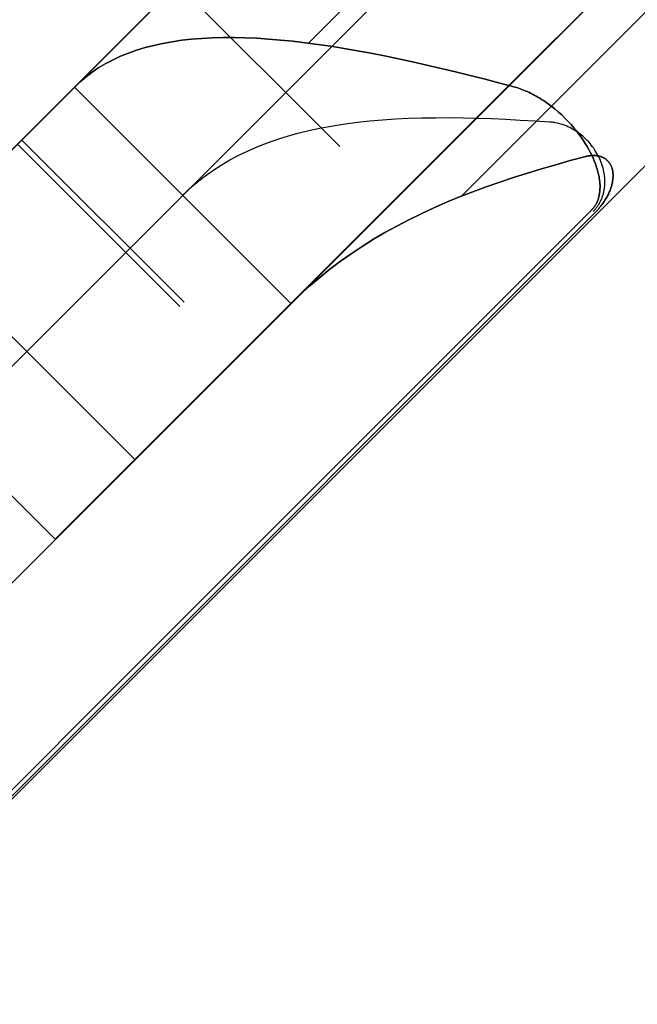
# Model space of a CAD drawing. Header units: millimetres. Extents: x -630 to 192, y -7 to 1615.
# Tile 98 of 249: x 132.27 to 136.31, y 39.08 to 45.51. Entities that reach past the tile are written whole.
import ezdxf

# ---------------------------------------------------------------- set-up
doc = ezdxf.new("R2010")
doc.units = ezdxf.units.MM
doc.header["$MEASUREMENT"] = 0
doc.layers.add('OVIDIO 160x80x72h', color=7, linetype='Continuous')

msp = doc.modelspace()

# ---------------------------------------------------------------- linework, layer by layer
at = {"layer": 'OVIDIO 160x80x72h', "extrusion": (-0.108979, 0.202852, 0.973126)}
for points in [[(-166.8952, 70.6343), (-166.8952, 231.2901)], [(-166.8952, 231.2901), (-166.8952, 70.6343)], [(-167.1907, 231.2901), (-167.1907, 70.6343)], [(-167.4862, 231.2901), (-167.4862, 70.6343)], [(-167.4862, 70.6343), (-167.4862, 231.2901)]]:
    msp.add_lwpolyline(points, dxfattribs=at)
at = {"layer": 'OVIDIO 160x80x72h', "extrusion": (-0.021464, 0.046296, 0.998697)}
for points in [[(-161.4591, -30.7233), (-161.4591, 70.5793)], [(-162.945, -29.7595), (-162.945, 70.7535)]]:
    msp.add_lwpolyline(points, dxfattribs=at)
at = {"layer": 'OVIDIO 160x80x72h', "extrusion": (-0.235702, 0.235702, 0.942809)}
for points in [[(-131.5232, 347.6585), (-131.5232, 238.5807)], [(-132.4719, 238.5807), (-132.4719, 347.6585)], [(-129.6259, 238.5807), (-129.6259, 347.6585)], [(-128.6772, 347.6585), (-128.6772, 238.5807)], [(-125.2546, 333.557), (-125.2546, 229.0167)], [(-126.2942, 336.3253), (-126.2942, 230.9174)]]:
    msp.add_lwpolyline(points, dxfattribs=at)
at = {"layer": 'OVIDIO 160x80x72h', "extrusion": (-0.202852, 0.108979, 0.973126)}
for points in [[(-83.1688, 143.8896), (-83.1688, 304.5455)], [(-83.1688, 304.5455), (-83.1688, 143.8896)], [(-82.8733, 304.5455), (-82.8733, 143.8896)], [(-82.5779, 143.8896), (-82.5779, 304.5455)], [(-82.5779, 304.5455), (-82.5779, 143.8896)]]:
    msp.add_lwpolyline(points, dxfattribs=at)
at = {"layer": 'OVIDIO 160x80x72h', "extrusion": (-0.046296, 0.021464, 0.998697)}
for points in [[(-83.7433, 59.0169), (-83.7433, 160.3213)], [(-82.2571, 59.9851), (-82.2571, 160.4963)]]:
    msp.add_lwpolyline(points, dxfattribs=at)
at = {"layer": 'OVIDIO 160x80x72h'}
for points in [[(147.8155, 56.0149), (128.6454, 36.8448)], [(128.8588, 37.0582), (147.6021, 55.8015)], [(130.3816, 42.8236), (141.8367, 54.2787)], [(131.0887, 43.5307), (141.1296, 53.5716)], [(141.1296, 53.5716), (131.0887, 43.5307)], [(131.7958, 42.8236), (141.8367, 52.8645)], [(131.7958, 41.4094), (143.2509, 52.8645)], [(132.5029, 42.1165), (142.5438, 52.1574)], [(142.5438, 52.1574), (132.5029, 42.1165)], [(139.5903, 52.0324), (132.6279, 45.07)], [(132.6279, 45.07), (136.1091, 48.5512), (139.5903, 52.0324)], [(134.0421, 43.6557), (141.0046, 50.6182)], [(141.0046, 50.6182), (134.0421, 43.6557)], [(139.3028, 50.5022), (134.1581, 45.3575)], [(140.3027, 49.5021), (135.1582, 44.3576)], [(133.3008, 45.7428), (134.3615, 44.6822)], [(134.3615, 44.6822), (133.3008, 45.7428)], [(132.6279, 45.07), (134.0421, 43.6557)], [(134.0421, 43.6557), (132.6279, 45.07)], [(132.6279, 45.07), (134.0421, 43.6557)], [(133.3442, 43.6649), (132.2835, 44.7256)], [(133.3161, 43.6368), (132.2554, 44.6974)], [(133.0225, 42.6361), (131.6083, 44.0503)], [(131.0887, 43.5307), (132.5029, 42.1165)], [(132.5029, 42.1165), (131.0887, 43.5307)]]:
    msp.add_lwpolyline(points, dxfattribs=at)
at = {"layer": 'OVIDIO 160x80x72h', "extrusion": (0.881274, 0.265352, -0.39108)}
msp.add_lwpolyline([(9.7402, 622.7879), (-32.1275, 677.1671)], dxfattribs=at)
at = {"layer": 'OVIDIO 160x80x72h', "extrusion": (0.324768, 0.324768, 0.888285)}
for points in [[(-61.9128, 189.2253), (-61.9128, 196.3117)], [(-61.9128, 196.3117), (-61.9128, 189.2253)], [(-62.6628, 189.2253), (-62.6628, 196.3117)], [(-63.4128, 189.2253), (-63.4128, 196.3117)], [(-63.4128, 196.3117), (-63.4128, 189.2253)]]:
    msp.add_lwpolyline(points, dxfattribs=at)
at = {"layer": 'OVIDIO 160x80x72h', "extrusion": (0.015219, 0.015219, 0.999768)}
for points in [[(119.6927, 32.1172), (129.0702, 41.4925)], [(120.7532, 31.0564), (130.1308, 40.4317)]]:
    msp.add_lwpolyline(points, dxfattribs=at)
at = {"layer": 'OVIDIO 160x80x72h', "extrusion": (0.999884, -0.000231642, -0.015217)}
msp.add_lwpolyline([(39.145, 1.7937), (46.6023, 491.6256)], dxfattribs=at)
at = {"layer": 'OVIDIO 160x80x72h', "extrusion": (0.707107, -0.707107, 0)}
for points in [[(127.7746, 31.823), (127.7734, 31.7271), (127.7699, 31.6309), (127.7641, 31.5343), (127.7559, 31.4376), (127.7454, 31.3407), (127.7324, 31.2437), (127.717, 31.1469), (127.6992, 31.0502), (127.6789, 30.9537), (127.6563, 30.8575), (127.6312, 30.7617), (127.6037, 30.6665), (127.5738, 30.5718), (127.5416, 30.4778), (127.507, 30.3846), (127.4701, 30.2923), (127.4309, 30.2009), (127.3894, 30.1105), (127.3458, 30.0213), (127.3, 29.9332), (127.2521, 29.8464), (127.2021, 29.761), (127.1501, 29.6769), (127.0962, 29.5944), (127.0404, 29.5134), (126.9828, 29.434), (126.9234, 29.3563), (126.8624, 29.2803), (126.7997, 29.2061), (126.7356, 29.1337), (126.67, 29.0632), (126.603, 28.9946)], [(123.4746, -0.1338), (123.4524, -0.1336), (123.43, -0.1328), (123.4074, -0.1316), (123.3847, -0.1298), (123.3618, -0.1275), (123.3389, -0.1246), (123.3158, -0.1212), (123.2926, -0.1171), (123.2693, -0.1126), (123.246, -0.1074), (123.2227, -0.1016), (123.1994, -0.0952), (123.1761, -0.0883), (123.1528, -0.0807), (123.1296, -0.0725), (123.1065, -0.0636), (123.0834, -0.0542), (123.0605, -0.0441), (123.0378, -0.0334), (123.0153, -0.0221), (122.9929, -0.0102), (122.9708, 0.0023), (122.9489, 0.0154), (122.9273, 0.0292), (122.9061, 0.0435), (122.8851, 0.0584), (122.8645, 0.0738), (122.8443, 0.0898), (122.8244, 0.1063), (122.805, 0.1234), (122.786, 0.141), (122.7674, 0.1591), (122.7494, 0.1776), (122.7318, 0.1966), (122.7147, 0.216), (122.6982, 0.2359), (122.6822, 0.2561), (122.6667, 0.2767), (122.6519, 0.2977), (122.6376, 0.319), (122.6238, 0.3405), (122.6107, 0.3624), (122.5982, 0.3845), (122.5863, 0.4069), (122.575, 0.4294), (122.5643, 0.4522), (122.5542, 0.475), (122.5448, 0.4981), (122.5359, 0.5212), (122.5277, 0.5444), (122.5201, 0.5677), (122.5132, 0.591), (122.5068, 0.6143), (122.501, 0.6377), (122.4958, 0.661), (122.4912, 0.6842), (122.4872, 0.7074), (122.4838, 0.7305), (122.4809, 0.7534), (122.4786, 0.7763), (122.4768, 0.799), (122.4755, 0.8216), (122.4748, 0.844), (122.4746, 0.8662)], [(122.4746, 0.8662), (122.4748, 0.844), (122.4755, 0.8216), (122.4768, 0.799), (122.4786, 0.7763), (122.4809, 0.7534), (122.4838, 0.7305), (122.4872, 0.7074), (122.4912, 0.6842), (122.4958, 0.661), (122.501, 0.6377), (122.5068, 0.6143), (122.5132, 0.591), (122.5201, 0.5677), (122.5277, 0.5444), (122.5359, 0.5212), (122.5448, 0.4981), (122.5542, 0.475), (122.5643, 0.4522), (122.575, 0.4294), (122.5863, 0.4069), (122.5982, 0.3845), (122.6107, 0.3624), (122.6238, 0.3405), (122.6376, 0.319), (122.6519, 0.2977), (122.6667, 0.2767), (122.6822, 0.2561), (122.6982, 0.2359), (122.7147, 0.216), (122.7318, 0.1966), (122.7494, 0.1776), (122.7674, 0.1591), (122.786, 0.141), (122.805, 0.1234), (122.8244, 0.1063), (122.8443, 0.0898), (122.8645, 0.0738), (122.8851, 0.0584), (122.9061, 0.0435), (122.9273, 0.0292), (122.9489, 0.0154), (122.9708, 0.0023), (122.9929, -0.0102), (123.0153, -0.0221), (123.0378, -0.0334), (123.0605, -0.0441), (123.0834, -0.0542), (123.1065, -0.0636), (123.1296, -0.0725), (123.1528, -0.0807), (123.1761, -0.0883), (123.1994, -0.0952), (123.2227, -0.1016), (123.246, -0.1074), (123.2693, -0.1126), (123.2926, -0.1171), (123.3158, -0.1212), (123.3389, -0.1246), (123.3618, -0.1275), (123.3847, -0.1298), (123.4074, -0.1316), (123.43, -0.1328), (123.4524, -0.1336), (123.4746, -0.1338)]]:
    msp.add_lwpolyline(points, dxfattribs=at)
at = {"layer": 'OVIDIO 160x80x72h', "extrusion": (0.866025, -0.288675, -0.408248)}
for points in [[(82.9042, 68.951), (85.5489, 72.1901)], [(85.5489, 72.1901), (82.9042, 68.951)], [(84.6977, 70.3473), (82.1183, 67.1881)], [(82.1183, 67.1881), (84.6977, 70.3473)], [(84.8781, 72.7378), (82.2334, 69.4988)], [(82.2334, 69.4988), (84.8781, 72.7378)], [(81.2239, 67.9184), (83.8033, 71.0776)], [(83.8033, 71.0776), (81.2239, 67.9184)]]:
    msp.add_lwpolyline(points, dxfattribs=at)
at = {"layer": 'OVIDIO 160x80x72h', "extrusion": (-0.000231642, 0.999884, -0.015217)}
msp.add_lwpolyline([(-127.7431, 0.4448), (-135.2004, 490.2779)], dxfattribs=at)
at = {"layer": 'OVIDIO 160x80x72h', "extrusion": (-0.707107, 0.707107, 0)}
for points in [[(-126.603, 28.9946), (-126.67, 29.0632), (-126.7356, 29.1337), (-126.7997, 29.2061), (-126.8624, 29.2803), (-126.9234, 29.3563), (-126.9828, 29.434), (-127.0404, 29.5134), (-127.0962, 29.5944), (-127.1501, 29.6769), (-127.2021, 29.761), (-127.2521, 29.8464), (-127.3, 29.9332), (-127.3458, 30.0213), (-127.3894, 30.1105), (-127.4309, 30.2009), (-127.4701, 30.2923), (-127.507, 30.3846), (-127.5416, 30.4778), (-127.5738, 30.5718), (-127.6037, 30.6665), (-127.6312, 30.7617), (-127.6563, 30.8575), (-127.6789, 30.9537), (-127.6992, 31.0502), (-127.717, 31.1469), (-127.7324, 31.2437), (-127.7454, 31.3407), (-127.7559, 31.4376), (-127.7641, 31.5343), (-127.7699, 31.6309), (-127.7734, 31.7271), (-127.7746, 31.823)], [(-127.7746, 31.823), (-127.7734, 31.7271), (-127.7699, 31.6309), (-127.7641, 31.5343), (-127.7559, 31.4376), (-127.7454, 31.3407), (-127.7324, 31.2437), (-127.717, 31.1469), (-127.6992, 31.0502), (-127.6789, 30.9537), (-127.6563, 30.8575), (-127.6312, 30.7617), (-127.6037, 30.6665), (-127.5738, 30.5718), (-127.5416, 30.4778), (-127.507, 30.3846), (-127.4701, 30.2923), (-127.4309, 30.2009), (-127.3894, 30.1105), (-127.3458, 30.0213), (-127.3, 29.9332), (-127.2521, 29.8464), (-127.2021, 29.761), (-127.1501, 29.6769), (-127.0962, 29.5944), (-127.0404, 29.5134), (-126.9828, 29.434), (-126.9234, 29.3563), (-126.8624, 29.2803), (-126.7997, 29.2061), (-126.7356, 29.1337), (-126.67, 29.0632), (-126.603, 28.9946)]]:
    msp.add_lwpolyline(points, dxfattribs=at)
at = {"layer": 'OVIDIO 160x80x72h', "extrusion": (0.403684, 0.818325, -0.409126)}
msp.add_lwpolyline([(-99.8624, 67.2457), (-101.4019, 65.9689)], dxfattribs=at)
at = {"layer": 'OVIDIO 160x80x72h', "extrusion": (0.216287, -0.216287, 0.952072)}
msp.add_lwpolyline([(126.1602, -50.4922), (126.1602, -52.4926)], dxfattribs=at)
at = {"layer": 'OVIDIO 160x80x72h', "extrusion": (0.195576, 0.906982, -0.373007)}
msp.add_lwpolyline([(-121.9946, 54.5361), (-122.9958, 52.8043)], dxfattribs=at)
at = {"layer": 'OVIDIO 160x80x72h', "extrusion": (-0.288675, 0.866025, -0.408248)}
for points in [[(-138.6161, 23.4625), (-141.2608, 26.7015)], [(-140.5215, 24.7674), (-137.942, 21.6082)]]:
    msp.add_lwpolyline(points, dxfattribs=at)
at = {"layer": 'OVIDIO 160x80x72h', "extrusion": (0.053029, 0.973837, -0.220975)}
for points in [[(-132.8556, 40.8379), (-133.3342, 38.896)], [(-133.3342, 38.896), (-132.8556, 40.8379)], [(-132.9003, 40.6564), (-133.3342, 38.896)]]:
    msp.add_lwpolyline(points, dxfattribs=at)
at = {"layer": 'OVIDIO 160x80x72h', "extrusion": (0.986544, 0.027096, 0.161235)}
msp.add_lwpolyline([(40.8564, 5.6403), (41.1923, 7.6119)], dxfattribs=at)
at = {"layer": 'OVIDIO 160x80x72h', "extrusion": (0.995955, 0.008107, 0.08949)}
msp.add_lwpolyline([(43.414, 15.8295), (43.5952, 17.8212)], dxfattribs=at)
at = {"layer": 'OVIDIO 160x80x72h', "extrusion": (0.001019, 0.99949, -0.031903)}
msp.add_lwpolyline([(-136.079, 29.5713), (-136.0151, 31.5703)], dxfattribs=at)
at = {"layer": 'OVIDIO 160x80x72h', "extrusion": (0.999949, 0.000101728, 0.010085)}
msp.add_lwpolyline([(44.2542, 28.7926), (44.2341, 26.7927)], dxfattribs=at)
at = {"layer": 'OVIDIO 160x80x72h', "extrusion": (0.000101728, 0.999949, -0.010085)}
msp.add_lwpolyline([(-136.0238, 28.611), (-136.0037, 30.6109)], dxfattribs=at)
at = {"layer": 'OVIDIO 160x80x72h', "extrusion": (0.26556, 0.881185, 0.391139)}
for points in [[(-159.1993, 641.5228), (-112.879, 581.4045)], [(-112.879, 581.4045), (-159.1993, 641.5228)]]:
    msp.add_lwpolyline(points, dxfattribs=at)
at = {"layer": 'OVIDIO 160x80x72h', "extrusion": (-0.202863, 0.108986, 0.973123)}
for points in [[(-85.0042, 287.9347), (-85.0042, 230.5536)], [(-85.0042, 230.5536), (-85.0042, 287.9347)]]:
    msp.add_lwpolyline(points, dxfattribs=at)
at = {"layer": 'OVIDIO 160x80x72h', "extrusion": (0.265352, 0.881275, 0.391079)}
for points in [[(-155.5796, 639.0678), (-113.1957, 584.0182)], [(-113.1957, 584.0182), (-155.5796, 639.0678)], [(-113.017, 584.1562), (-155.4006, 639.2056)], [(-155.4006, 639.2056), (-113.017, 584.1562)]]:
    msp.add_lwpolyline(points, dxfattribs=at)
at = {"layer": 'OVIDIO 160x80x72h', "extrusion": (-0.202866, 0.108989, 0.973122)}
for points in [[(-84.2914, 230.5564), (-84.2914, 287.9375)], [(-83.5785, 230.5564), (-83.5785, 287.9375)], [(-83.5785, 287.9375), (-83.5785, 230.5564)]]:
    msp.add_lwpolyline(points, dxfattribs=at)
at = {"layer": 'OVIDIO 160x80x72h', "extrusion": (0.265507, 0.881208, 0.391124)}
for points in [[(-158.4788, 642.0649), (-112.8591, 582.8447)], [(-112.8591, 582.8447), (-158.4788, 642.0649)]]:
    msp.add_lwpolyline(points, dxfattribs=at)
at = {"layer": 'OVIDIO 160x80x72h'}
for points in [[(135.5067, 45.0696, 30.007), (135.4086, 45.0957, 29.9757), (135.3112, 45.1211, 29.9416), (135.2146, 45.1458, 29.9048), (135.1188, 45.1696, 29.8654), (135.024, 45.1925, 29.8235), (134.9301, 45.2144, 29.7789), (134.8371, 45.2354, 29.7318), (134.7453, 45.2553, 29.6822), (134.6546, 45.274, 29.6302), (134.565, 45.2916, 29.5758), (134.4767, 45.308, 29.5191), (134.3896, 45.3231, 29.4601), (134.3039, 45.3369, 29.3989), (134.2195, 45.3493, 29.3356), (134.1366, 45.3603, 29.2701), (134.0551, 45.3698, 29.2026), (133.9751, 45.3779, 29.1332), (133.8966, 45.3843, 29.0618), (133.8198, 45.3892, 28.9886), (133.7446, 45.3925, 28.9137), (133.671, 45.3941, 28.837), (133.5991, 45.394, 28.7588), (133.529, 45.3921, 28.679), (133.4607, 45.3885, 28.5977), (133.3941, 45.3831, 28.5151), (133.3294, 45.3759, 28.4311), (133.2666, 45.3668, 28.3459), (133.2056, 45.3558, 28.2596), (133.1466, 45.3429, 28.1723), (133.0894, 45.328, 28.0839), (133.0342, 45.3113, 27.9947), (132.981, 45.2925, 27.9047), (132.9298, 45.2718, 27.8139), (132.8806, 45.249, 27.7226), (132.8334, 45.2243, 27.6306), (132.7882, 45.1975, 27.5383), (132.7451, 45.1687, 27.4456), (132.704, 45.1378, 27.3526), (132.6649, 45.1049, 27.2594), (132.6279, 45.07, 27.1662)], [(132.6279, 45.07, 27.1662), (132.6649, 45.1049, 27.2594), (132.704, 45.1378, 27.3526), (132.7451, 45.1687, 27.4456), (132.7882, 45.1975, 27.5383), (132.8334, 45.2243, 27.6306), (132.8806, 45.249, 27.7226), (132.9298, 45.2718, 27.8139), (132.981, 45.2925, 27.9047), (133.0342, 45.3113, 27.9947), (133.0894, 45.328, 28.0839), (133.1466, 45.3429, 28.1723), (133.2056, 45.3558, 28.2596), (133.2666, 45.3668, 28.3459), (133.3294, 45.3759, 28.4311), (133.3941, 45.3831, 28.5151), (133.4607, 45.3885, 28.5977), (133.529, 45.3921, 28.679), (133.5991, 45.394, 28.7588), (133.671, 45.3941, 28.837), (133.7446, 45.3925, 28.9137), (133.8198, 45.3892, 28.9886), (133.8966, 45.3843, 29.0618), (133.9751, 45.3779, 29.1332), (134.0551, 45.3698, 29.2026), (134.1366, 45.3603, 29.2701), (134.2195, 45.3493, 29.3356), (134.3039, 45.3369, 29.3989), (134.3896, 45.3231, 29.4601), (134.4767, 45.308, 29.5191), (134.565, 45.2916, 29.5758), (134.6546, 45.274, 29.6302), (134.7453, 45.2553, 29.6822), (134.8371, 45.2354, 29.7318), (134.9301, 45.2144, 29.7789), (135.024, 45.1925, 29.8235), (135.1188, 45.1696, 29.8654), (135.2146, 45.1458, 29.9048), (135.3112, 45.1211, 29.9416), (135.4086, 45.0957, 29.9757), (135.5067, 45.0696, 30.007)], [(136.0082, 44.2681, 30.1659), (136.0116, 44.2717, 30.1659), (136.015, 44.2754, 30.1659), (136.0183, 44.2792, 30.1658), (136.0215, 44.2832, 30.1658), (136.0246, 44.2873, 30.1658), (136.0276, 44.2916, 30.1658), (136.0305, 44.296, 30.1658), (136.0333, 44.3005, 30.1658), (136.036, 44.3052, 30.1658), (136.0385, 44.31, 30.1657), (136.041, 44.315, 30.1657), (136.0434, 44.3201, 30.1657), (136.0456, 44.3253, 30.1656), (136.0477, 44.3308, 30.1656), (136.0497, 44.3363, 30.1655), (136.0515, 44.342, 30.1655), (136.0532, 44.3479, 30.1654), (136.0548, 44.3539, 30.1653), (136.0563, 44.36, 30.1653), (136.0576, 44.3663, 30.1652), (136.0587, 44.3728, 30.1651), (136.0597, 44.3793, 30.165), (136.0605, 44.386, 30.1648), (136.0612, 44.3928, 30.1647), (136.0617, 44.3998, 30.1646), (136.062, 44.4068, 30.1644), (136.0622, 44.414, 30.1642), (136.0622, 44.4213, 30.164), (136.0621, 44.4287, 30.1638), (136.0617, 44.4362, 30.1636), (136.0612, 44.4439, 30.1634), (136.0605, 44.4516, 30.1631), (136.0596, 44.4594, 30.1628), (136.0586, 44.4674, 30.1625), (136.0573, 44.4754, 30.1622), (136.0559, 44.4835, 30.1618), (136.0543, 44.4917, 30.1614), (136.0525, 44.5, 30.161), (136.0506, 44.5084, 30.1606), (136.0484, 44.5169, 30.1601), (136.0436, 44.5342, 30.1591), (136.038, 44.5517, 30.1579), (136.0317, 44.5696, 30.1566), (136.0246, 44.5878, 30.1551), (136.0168, 44.6063, 30.1535), (136.0081, 44.625, 30.1516), (135.9987, 44.6441, 30.1495), (135.9884, 44.6634, 30.1473), (135.9773, 44.6829, 30.1447), (135.9652, 44.7027, 30.1419), (135.9523, 44.7227, 30.1389), (135.9384, 44.7429, 30.1355), (135.9237, 44.7631, 30.1318), (135.9079, 44.7836, 30.1278), (135.891, 44.8042, 30.1234), (135.873, 44.8251, 30.1186), (135.8537, 44.8461, 30.1133), (135.8333, 44.8671, 30.1076), (135.8118, 44.8879, 30.1014), (135.7893, 44.9084, 30.0948), (135.7659, 44.9282, 30.0879), (135.7418, 44.9473, 30.0806), (135.7174, 44.9654, 30.0731), (135.7051, 44.974, 30.0693), (135.6929, 44.9823, 30.0655), (135.6806, 44.9902, 30.0616), (135.6685, 44.9978, 30.0578), (135.6564, 45.005, 30.054), (135.6444, 45.0119, 30.0502), (135.6324, 45.0185, 30.0464), (135.6205, 45.0247, 30.0427), (135.6087, 45.0306, 30.0389), (135.597, 45.0362, 30.0352), (135.5854, 45.0414, 30.0316), (135.5739, 45.0464, 30.0279), (135.5625, 45.051, 30.0243), (135.5512, 45.0553, 30.0208), (135.5399, 45.0594, 30.0173), (135.5287, 45.0631, 30.0138), (135.5177, 45.0665, 30.0104), (135.5067, 45.0696, 30.007)], [(135.5067, 45.0696, 30.007), (135.5177, 45.0665, 30.0104), (135.5287, 45.0631, 30.0138), (135.5399, 45.0594, 30.0173), (135.5512, 45.0553, 30.0208), (135.5625, 45.051, 30.0243), (135.5739, 45.0464, 30.0279), (135.5854, 45.0414, 30.0316), (135.597, 45.0362, 30.0352), (135.6087, 45.0306, 30.0389), (135.6205, 45.0247, 30.0427), (135.6324, 45.0185, 30.0464), (135.6444, 45.0119, 30.0502), (135.6564, 45.005, 30.054), (135.6685, 44.9978, 30.0578), (135.6806, 44.9902, 30.0616), (135.6929, 44.9823, 30.0655), (135.7051, 44.974, 30.0693), (135.7174, 44.9654, 30.0731), (135.7418, 44.9473, 30.0806), (135.7659, 44.9282, 30.0879), (135.7893, 44.9084, 30.0948), (135.8118, 44.8879, 30.1014), (135.8333, 44.8671, 30.1076), (135.8537, 44.8461, 30.1133), (135.873, 44.8251, 30.1186), (135.891, 44.8042, 30.1234), (135.9079, 44.7836, 30.1278), (135.9237, 44.7631, 30.1318), (135.9384, 44.7429, 30.1355), (135.9523, 44.7227, 30.1389), (135.9652, 44.7027, 30.1419), (135.9773, 44.6829, 30.1447), (135.9884, 44.6634, 30.1473), (135.9987, 44.6441, 30.1495), (136.0081, 44.625, 30.1516), (136.0168, 44.6063, 30.1535), (136.0246, 44.5878, 30.1551), (136.0317, 44.5696, 30.1566), (136.038, 44.5517, 30.1579), (136.0436, 44.5342, 30.1591), (136.0484, 44.5169, 30.1601), (136.0506, 44.5084, 30.1606), (136.0525, 44.5, 30.161), (136.0543, 44.4917, 30.1614), (136.0559, 44.4835, 30.1618), (136.0573, 44.4754, 30.1622), (136.0586, 44.4674, 30.1625), (136.0596, 44.4594, 30.1628), (136.0605, 44.4516, 30.1631), (136.0612, 44.4439, 30.1634), (136.0617, 44.4362, 30.1636), (136.0621, 44.4287, 30.1638), (136.0622, 44.4213, 30.164), (136.0622, 44.414, 30.1642), (136.062, 44.4068, 30.1644), (136.0617, 44.3998, 30.1646), (136.0612, 44.3928, 30.1647), (136.0605, 44.386, 30.1648), (136.0597, 44.3793, 30.165), (136.0587, 44.3728, 30.1651), (136.0576, 44.3663, 30.1652), (136.0563, 44.36, 30.1653), (136.0548, 44.3539, 30.1653), (136.0532, 44.3479, 30.1654), (136.0515, 44.342, 30.1655), (136.0497, 44.3363, 30.1655), (136.0477, 44.3308, 30.1656), (136.0456, 44.3253, 30.1656), (136.0434, 44.3201, 30.1657), (136.041, 44.315, 30.1657), (136.0385, 44.31, 30.1657), (136.036, 44.3052, 30.1658), (136.0333, 44.3005, 30.1658), (136.0305, 44.296, 30.1658), (136.0276, 44.2916, 30.1658), (136.0246, 44.2873, 30.1658), (136.0215, 44.2832, 30.1658), (136.0183, 44.2792, 30.1658), (136.015, 44.2754, 30.1659), (136.0116, 44.2717, 30.1659), (136.0082, 44.2681, 30.1659)], [(133.335, 44.3628, 27.1662), (133.3811, 44.4067, 27.2439), (133.4293, 44.4485, 27.3214), (133.4796, 44.4881, 27.3988), (133.5321, 44.5256, 27.4758), (133.5866, 44.561, 27.5523), (133.6433, 44.5943, 27.6283), (133.702, 44.6255, 27.7035), (133.7628, 44.6547, 27.778), (133.8256, 44.6818, 27.8515), (133.8904, 44.707, 27.924), (133.9571, 44.7302, 27.9953), (134.0258, 44.7514, 28.0654), (134.0965, 44.7708, 28.1342), (134.1689, 44.7882, 28.2014), (134.2432, 44.8039, 28.2671), (134.3193, 44.8177, 28.3312), (134.3972, 44.8298, 28.3934), (134.4767, 44.8402, 28.4538), (134.5579, 44.849, 28.5122), (134.6407, 44.8562, 28.5687), (134.7249, 44.8619, 28.623), (134.8107, 44.8661, 28.6751), (134.8978, 44.8689, 28.7249), (134.9863, 44.8704, 28.7724), (135.076, 44.8706, 28.8175), (135.167, 44.8696, 28.8601), (135.2591, 44.8674, 28.9001), (135.3522, 44.8642, 28.9376), (135.4463, 44.8601, 28.9723), (135.5414, 44.855, 29.0044), (135.6373, 44.849, 29.0336), (135.7339, 44.8423, 29.0601)], [(136.0182, 44.258, 29.166), (136.0221, 44.2619, 29.166), (136.0259, 44.266, 29.166), (136.0295, 44.2701, 29.166), (136.0331, 44.2743, 29.166), (136.0366, 44.2786, 29.166), (136.04, 44.283, 29.166), (136.0433, 44.2874, 29.166), (136.0465, 44.292, 29.166), (136.0496, 44.2966, 29.166), (136.0526, 44.3013, 29.166), (136.0555, 44.306, 29.166), (136.0583, 44.3108, 29.1659), (136.0611, 44.3157, 29.1659), (136.0637, 44.3207, 29.1659), (136.0662, 44.3257, 29.1659), (136.0686, 44.3308, 29.1658), (136.0709, 44.336, 29.1658), (136.0731, 44.3412, 29.1657), (136.0752, 44.3465, 29.1657), (136.0771, 44.3518, 29.1656), (136.079, 44.3572, 29.1655), (136.0808, 44.3626, 29.1655), (136.0825, 44.3681, 29.1654), (136.084, 44.3736, 29.1653), (136.0855, 44.3792, 29.1652), (136.0868, 44.3848, 29.1651), (136.088, 44.3905, 29.1649), (136.0891, 44.3962, 29.1648), (136.0901, 44.402, 29.1647), (136.091, 44.4078, 29.1645), (136.0918, 44.4136, 29.1644), (136.0924, 44.4195, 29.1642), (136.093, 44.4254, 29.164), (136.0934, 44.4314, 29.1638), (136.0937, 44.4373, 29.1636), (136.0939, 44.4433, 29.1634), (136.094, 44.4494, 29.1632), (136.0939, 44.4554, 29.1629), (136.0938, 44.4615, 29.1627), (136.0935, 44.4676, 29.1624), (136.0932, 44.4737, 29.1621), (136.0927, 44.4798, 29.1618), (136.0921, 44.4859, 29.1615), (136.0914, 44.492, 29.1611), (136.0906, 44.4982, 29.1608), (136.0896, 44.5043, 29.1604), (136.0874, 44.5166, 29.1596), (136.0848, 44.5289, 29.1587), (136.0818, 44.5412, 29.1578), (136.0783, 44.5535, 29.1567), (136.0744, 44.5657, 29.1556), (136.0701, 44.5778, 29.1543), (136.0654, 44.5898, 29.153), (136.0602, 44.6017, 29.1516), (136.0547, 44.6135, 29.15), (136.0487, 44.6252, 29.1484), (136.0424, 44.6367, 29.1466), (136.0357, 44.648, 29.1448), (136.0286, 44.6591, 29.1428), (136.0211, 44.6701, 29.1407), (136.0134, 44.6808, 29.1386), (136.0052, 44.6913, 29.1363), (135.9968, 44.7015, 29.1339), (135.9881, 44.7115, 29.1315), (135.9791, 44.7212, 29.129), (135.9698, 44.7306, 29.1263), (135.9602, 44.7397, 29.1236), (135.9504, 44.7485, 29.1209), (135.9403, 44.757, 29.118), (135.93, 44.7651, 29.1151), (135.9195, 44.7729, 29.112), (135.9087, 44.7803, 29.109), (135.8978, 44.7873, 29.1058), (135.8868, 44.7939, 29.1026), (135.8755, 44.8001, 29.0994), (135.8641, 44.806, 29.0961), (135.8526, 44.8114, 29.0928), (135.841, 44.8164, 29.0895), (135.8293, 44.821, 29.0861), (135.8175, 44.8252, 29.0828), (135.8056, 44.829, 29.0795), (135.7937, 44.8323, 29.0761), (135.7817, 44.8352, 29.0729), (135.7698, 44.8377, 29.0696), (135.7638, 44.8387, 29.068), (135.7578, 44.8397, 29.0664), (135.7518, 44.8405, 29.0648), (135.7458, 44.8412, 29.0632), (135.7399, 44.8418, 29.0617), (135.7339, 44.8423, 29.0601)], [(135.9612, 44.6151, 28.1131), (135.8668, 44.5895, 28.0952), (135.7732, 44.5632, 28.0747), (135.6803, 44.5361, 28.0518), (135.5884, 44.5082, 28.0266), (135.4974, 44.4793, 27.999), (135.4074, 44.4493, 27.9693), (135.3186, 44.4182, 27.9374), (135.231, 44.3859, 27.9034), (135.1447, 44.3522, 27.8674), (135.0597, 44.3173, 27.8296), (134.9762, 44.2808, 27.7899), (134.8941, 44.243, 27.7486), (134.8136, 44.2035, 27.7058), (134.7346, 44.1625, 27.6615), (134.6573, 44.1199, 27.6159), (134.5817, 44.0755, 27.569), (134.5079, 44.0294, 27.5211), (134.4358, 43.9815, 27.4722), (134.3656, 43.9319, 27.4224), (134.2972, 43.8804, 27.372), (134.2306, 43.827, 27.321), (134.1659, 43.7718, 27.2696), (134.103, 43.7147, 27.218), (134.0421, 43.6557, 27.1662)], [(134.0421, 43.6557, 27.1662), (134.103, 43.7147, 27.218), (134.1659, 43.7718, 27.2696), (134.2306, 43.827, 27.321), (134.2972, 43.8804, 27.372), (134.3656, 43.9319, 27.4224), (134.4358, 43.9815, 27.4722), (134.5079, 44.0294, 27.5211), (134.5817, 44.0755, 27.569), (134.6573, 44.1199, 27.6159), (134.7346, 44.1625, 27.6615), (134.8136, 44.2035, 27.7058), (134.8941, 44.243, 27.7486), (134.9762, 44.2808, 27.7899), (135.0597, 44.3173, 27.8296), (135.1447, 44.3522, 27.8674), (135.231, 44.3859, 27.9034), (135.3186, 44.4182, 27.9374), (135.4074, 44.4493, 27.9693), (135.4974, 44.4793, 27.999), (135.5884, 44.5082, 28.0266), (135.6803, 44.5361, 28.0518), (135.7732, 44.5632, 28.0747), (135.8668, 44.5895, 28.0952), (135.9612, 44.6151, 28.1131)], [(136.0283, 44.2479, 28.1661), (136.0351, 44.2548, 28.1661), (136.0415, 44.2617, 28.1661), (136.0478, 44.2686, 28.166), (136.0538, 44.2755, 28.166), (136.0596, 44.2824, 28.166), (136.0652, 44.2893, 28.166), (136.0706, 44.2962, 28.166), (136.0757, 44.3031, 28.166), (136.0807, 44.31, 28.1659), (136.0854, 44.3168, 28.1659), (136.09, 44.3236, 28.1659), (136.0944, 44.3304, 28.1658), (136.0986, 44.3372, 28.1658), (136.1025, 44.344, 28.1657), (136.1063, 44.3507, 28.1657), (136.11, 44.3574, 28.1656), (136.1134, 44.364, 28.1655), (136.1167, 44.3706, 28.1654), (136.1198, 44.3772, 28.1653), (136.1227, 44.3837, 28.1652), (136.1254, 44.3902, 28.1651), (136.128, 44.3967, 28.165), (136.1304, 44.4031, 28.1648), (136.1326, 44.4094, 28.1647), (136.1347, 44.4157, 28.1645), (136.1366, 44.4219, 28.1643), (136.1384, 44.4281, 28.1641), (136.1399, 44.4342, 28.1639), (136.1414, 44.4403, 28.1637), (136.1426, 44.4463, 28.1634), (136.1438, 44.4522, 28.1632), (136.1447, 44.4581, 28.1629), (136.1455, 44.4638, 28.1626), (136.1462, 44.4696, 28.1623), (136.1467, 44.4752, 28.162), (136.1471, 44.4807, 28.1616), (136.1473, 44.4862, 28.1613), (136.1474, 44.4916, 28.1609), (136.1473, 44.4969, 28.1605), (136.1471, 44.5021, 28.1601), (136.1467, 44.5072, 28.1597), (136.1462, 44.5122, 28.1592), (136.1456, 44.5171, 28.1587), (136.1448, 44.5219, 28.1582), (136.1439, 44.5266, 28.1577), (136.1429, 44.5312, 28.1572), (136.1417, 44.5357, 28.1567), (136.1405, 44.5401, 28.1561), (136.1391, 44.5443, 28.1555), (136.1375, 44.5485, 28.1549), (136.1359, 44.5525, 28.1543), (136.1341, 44.5564, 28.1537), (136.1323, 44.5601, 28.153), (136.1303, 44.5638, 28.1524), (136.1283, 44.5674, 28.1517), (136.1261, 44.5708, 28.151), (136.1239, 44.5741, 28.1503), (136.1227, 44.5758, 28.1499), (136.1215, 44.5774, 28.1496), (136.1203, 44.5789, 28.1492), (136.1191, 44.5805, 28.1489), (136.1178, 44.582, 28.1485), (136.1166, 44.5835, 28.1481), (136.1153, 44.5849, 28.1477), (136.1139, 44.5864, 28.1473), (136.1126, 44.5878, 28.147), (136.1112, 44.5892, 28.1466), (136.1098, 44.5905, 28.1462), (136.1084, 44.5919, 28.1458), (136.107, 44.5932, 28.1454), (136.1055, 44.5944, 28.145), (136.104, 44.5957, 28.1446), (136.1025, 44.5969, 28.1442), (136.101, 44.5981, 28.1438), (136.0994, 44.5993, 28.1433), (136.0979, 44.6004, 28.1429), (136.0963, 44.6016, 28.1425), (136.0946, 44.6027, 28.1421), (136.093, 44.6037, 28.1416), (136.0913, 44.6048, 28.1412), (136.0896, 44.6058, 28.1407), (136.0879, 44.6068, 28.1403), (136.0861, 44.6077, 28.1399), (136.0825, 44.6096, 28.139), (136.0788, 44.6113, 28.138), (136.0751, 44.613, 28.1371), (136.0712, 44.6145, 28.1361), (136.0672, 44.6159, 28.1352), (136.063, 44.6172, 28.1342), (136.0588, 44.6183, 28.1332), (136.0545, 44.6194, 28.1322), (136.0501, 44.6203, 28.1312), (136.0456, 44.6211, 28.1301), (136.0409, 44.6218, 28.1291), (136.0362, 44.6223, 28.1281), (136.0314, 44.6227, 28.127), (136.0264, 44.623, 28.1259), (136.0214, 44.6231, 28.1249), (136.0163, 44.6231, 28.1238), (136.0111, 44.623, 28.1227), (136.0059, 44.6227, 28.1216), (136.0006, 44.6223, 28.1205), (135.9952, 44.6217, 28.1195), (135.9897, 44.621, 28.1184), (135.9841, 44.6201, 28.1173), (135.9785, 44.6191, 28.1163), (135.9728, 44.6179, 28.1152), (135.967, 44.6166, 28.1142), (135.9612, 44.6151, 28.1131)], [(135.9612, 44.6151, 28.1131), (135.967, 44.6166, 28.1142), (135.9728, 44.6179, 28.1152), (135.9785, 44.6191, 28.1163), (135.9841, 44.6201, 28.1173), (135.9897, 44.621, 28.1184), (135.9952, 44.6217, 28.1195), (136.0006, 44.6223, 28.1205), (136.0059, 44.6227, 28.1216), (136.0111, 44.623, 28.1227), (136.0163, 44.6231, 28.1238), (136.0214, 44.6231, 28.1249), (136.0264, 44.623, 28.1259), (136.0314, 44.6227, 28.127), (136.0362, 44.6223, 28.1281), (136.0409, 44.6218, 28.1291), (136.0456, 44.6211, 28.1301), (136.0501, 44.6203, 28.1312), (136.0545, 44.6194, 28.1322), (136.0588, 44.6183, 28.1332), (136.063, 44.6172, 28.1342), (136.0672, 44.6159, 28.1352), (136.0712, 44.6145, 28.1361), (136.0751, 44.613, 28.1371), (136.0788, 44.6113, 28.138), (136.0825, 44.6096, 28.139), (136.0861, 44.6077, 28.1399), (136.0879, 44.6068, 28.1403), (136.0896, 44.6058, 28.1407), (136.0913, 44.6048, 28.1412), (136.093, 44.6037, 28.1416), (136.0946, 44.6027, 28.1421), (136.0963, 44.6016, 28.1425), (136.0979, 44.6004, 28.1429), (136.0994, 44.5993, 28.1433), (136.101, 44.5981, 28.1438), (136.1025, 44.5969, 28.1442), (136.104, 44.5957, 28.1446), (136.1055, 44.5944, 28.145), (136.107, 44.5932, 28.1454), (136.1084, 44.5919, 28.1458), (136.1098, 44.5905, 28.1462), (136.1112, 44.5892, 28.1466), (136.1126, 44.5878, 28.147), (136.1139, 44.5864, 28.1473), (136.1153, 44.5849, 28.1477), (136.1166, 44.5835, 28.1481), (136.1178, 44.582, 28.1485), (136.1191, 44.5805, 28.1489), (136.1203, 44.5789, 28.1492), (136.1215, 44.5774, 28.1496), (136.1227, 44.5758, 28.1499), (136.1239, 44.5741, 28.1503), (136.1261, 44.5708, 28.151), (136.1283, 44.5674, 28.1517), (136.1303, 44.5638, 28.1524), (136.1323, 44.5601, 28.153), (136.1341, 44.5564, 28.1537), (136.1359, 44.5525, 28.1543), (136.1375, 44.5485, 28.1549), (136.1391, 44.5443, 28.1555), (136.1405, 44.5401, 28.1561), (136.1417, 44.5357, 28.1567), (136.1429, 44.5312, 28.1572), (136.1439, 44.5266, 28.1577), (136.1448, 44.5219, 28.1582), (136.1456, 44.5171, 28.1587), (136.1462, 44.5122, 28.1592), (136.1467, 44.5072, 28.1597), (136.1471, 44.5021, 28.1601), (136.1473, 44.4969, 28.1605), (136.1474, 44.4916, 28.1609), (136.1473, 44.4862, 28.1613), (136.1471, 44.4807, 28.1616), (136.1467, 44.4752, 28.162), (136.1462, 44.4696, 28.1623), (136.1455, 44.4638, 28.1626), (136.1447, 44.4581, 28.1629), (136.1438, 44.4522, 28.1632), (136.1426, 44.4463, 28.1634), (136.1414, 44.4403, 28.1637), (136.1399, 44.4342, 28.1639), (136.1384, 44.4281, 28.1641), (136.1366, 44.4219, 28.1643), (136.1347, 44.4157, 28.1645), (136.1326, 44.4094, 28.1647), (136.1304, 44.4031, 28.1648), (136.128, 44.3967, 28.165), (136.1254, 44.3902, 28.1651), (136.1227, 44.3837, 28.1652), (136.1198, 44.3772, 28.1653), (136.1167, 44.3706, 28.1654), (136.1134, 44.364, 28.1655), (136.11, 44.3574, 28.1656), (136.1063, 44.3507, 28.1657), (136.1025, 44.344, 28.1657), (136.0986, 44.3372, 28.1658), (136.0944, 44.3304, 28.1658), (136.09, 44.3236, 28.1659), (136.0854, 44.3168, 28.1659), (136.0807, 44.31, 28.1659), (136.0757, 44.3031, 28.166), (136.0706, 44.2962, 28.166), (136.0652, 44.2893, 28.166), (136.0596, 44.2824, 28.166), (136.0538, 44.2755, 28.166), (136.0478, 44.2686, 28.166), (136.0415, 44.2617, 28.1661), (136.0351, 44.2548, 28.1661), (136.0283, 44.2479, 28.1661)], [(128.6454, 36.8448, 30.1662), (128.7201, 36.938, 30.1661), (128.7967, 37.0297, 30.1661), (128.8751, 37.1199, 30.166), (128.9553, 37.2085, 30.1659), (129.0373, 37.2955, 30.1659), (136.0082, 44.2681, 30.1659)], [(136.0283, 44.2479, 28.1661), (129.0447, 37.262, 28.1661), (128.9506, 37.1612, 28.1661), (128.8588, 37.0582, 28.1662)]]:
    msp.add_polyline3d(points, dxfattribs=at)

doc.saveas('drawing.dxf')
